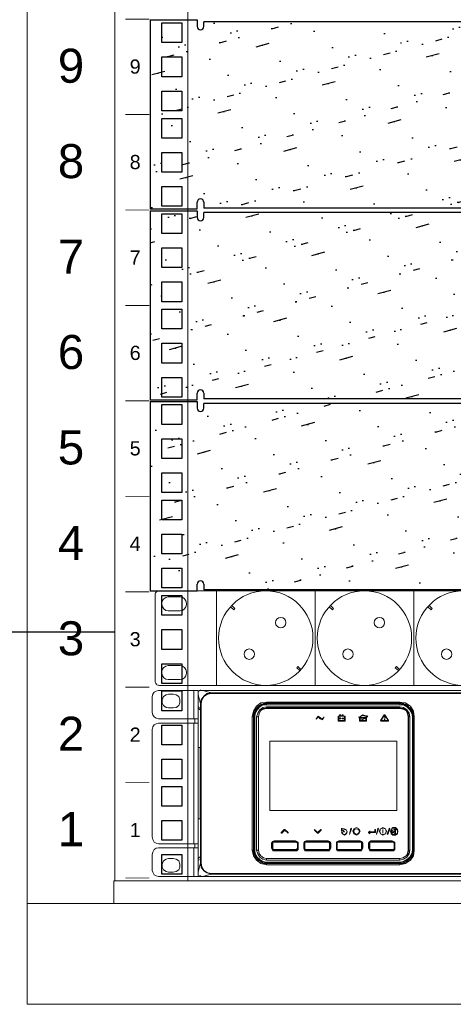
# Model space of a CAD drawing. Header units: millimetres. Extents: x 83969 to 163860, y -22594 to 4849.
# Tile 23 of 108: x 163430 to 163443, y -21421 to -21392. Entities that reach past the tile are written whole.
import ezdxf
from ezdxf.enums import TextEntityAlignment as Align

# ---------------------------------------------------------------- set-up
doc = ezdxf.new("R2010")
doc.units = ezdxf.units.MM
doc.layers.get('0').update_dxf_attribs({"color": 251, "lineweight": 0})
for name, color, linetype in [('! GB Opis', 7, 'Continuous'), ('! PT Instalacja niskoprądowa', 1, 'Continuous'), ('! PT Opisy Legenda 2', 7, 'Continuous'), ('! PT Wyposażenie szafy RACK', 7, 'Continuous'), ('00 CCTV IP - MIWI', 10, 'Continuous'), ('_Opis_80', 7, 'Continuous')]:
    doc.layers.add(name, color=color, linetype=linetype)
for name, color, linetype, lineweight in [('BKT_szafy', 7, 'Continuous', 5), ('BKT_szafy_numeracja', 7, 'Continuous', 5), ('BKT_szafy_numeracja_duza', 7, 'Continuous', 5)]:
    doc.layers.add(name, color=color, linetype=linetype, lineweight=lineweight)
doc.styles.get("Standard").update_dxf_attribs({"font": 'arial.ttf'})

# ---------------------------------------------------------------- blocks, each defined once
blk = doc.blocks.new('UPS_2U_PA')
at = {"layer": '_Opis_80', "lineweight": 13}
for points in [[(21.192, 54.923), (21.074, 54.893), (20.985, 54.834), (20.926, 54.745), (20.896, 54.627)], [(23.057, 54.923), (21.192, 54.923)], [(21.666, 54.745), (21.548, 54.716), (21.429, 54.627), (21.37, 54.479), (21.37, 54.331), (21.429, 54.213), (21.548, 54.124), (21.666, 54.094)], [(21.666, 54.745), (21.873, 54.745)], [(21.873, 54.094), (22.021, 54.124), (22.14, 54.213), (22.199, 54.331), (22.199, 54.479), (22.14, 54.627), (22.021, 54.716), (21.873, 54.745)], [(22.85, 53.591), (22.85, 54.923)], [(23.057, 54.923), (23.057, 54.805)], [(23.175, 54.923), (23.116, 54.923), (23.057, 54.864), (23.057, 54.805)], [(23.057, 54.805), (23.057, 54.834)], [(23.057, 53.384), (23.057, 54.805)], [(23.057, 54.716), (23.175, 54.301)], [(23.175, 54.923), (23.175, 54.953)], [(23.175, 54.923), (52.418, 54.923), (55.467, 54.923), (67.483, 54.923)], [(23.679, 54.805), (23.471, 54.775), (23.323, 54.657), (23.205, 54.479), (23.175, 54.301)], [(23.679, 54.775), (23.501, 54.745), (23.323, 54.627), (23.235, 54.479), (23.205, 54.301)], [(23.264, 54.923), (23.679, 54.805)], [(67.395, 54.923), (66.98, 54.805), (23.679, 54.805)], [(23.679, 54.775), (23.679, 54.805)], [(66.98, 54.775), (23.679, 54.775)], [(20.896, 53.887), (20.896, 54.627)], [(23.175, 54.301), (23.175, 46.813)], [(23.205, 54.301), (23.175, 54.301)], [(23.205, 54.301), (23.205, 46.813)], [(25.602, 53.68), (25.662, 53.946), (25.81, 54.183), (26.017, 54.331), (26.283, 54.361)], [(25.662, 53.68), (25.662, 53.739), (25.662, 53.798), (25.662, 53.857), (25.691, 53.887), (25.721, 53.946), (25.75, 54.005), (25.78, 54.035), (25.81, 54.094), (25.839, 54.124), (25.869, 54.183), (25.928, 54.213), (25.987, 54.242), (26.017, 54.272), (26.076, 54.272), (26.135, 54.301), (26.194, 54.301), (26.254, 54.331), (26.283, 54.331)], [(26.283, 54.301), (26.046, 54.242), (25.869, 54.124), (25.721, 53.917), (25.691, 53.68)], [(25.691, 53.68), (25.721, 53.917), (25.869, 54.124), (26.076, 54.242), (26.283, 54.301)], [(26.283, 54.242), (26.106, 54.242), (25.958, 54.153), (25.839, 54.005), (25.75, 53.857), (25.721, 53.68)], [(26.283, 54.361), (26.283, 54.331)], [(26.283, 54.361), (32.558, 54.361)], [(26.283, 54.301), (26.283, 54.331)], [(26.283, 54.331), (32.558, 54.331)], [(26.283, 54.301), (26.283, 54.242)], [(26.283, 54.301), (32.558, 54.301), (26.283, 54.301)], [(32.558, 54.242), (26.283, 54.242)], [(32.558, 54.361), (32.558, 54.331)], [(32.558, 54.361), (32.824, 54.331), (33.061, 54.183), (33.209, 53.946), (33.239, 53.68)], [(32.558, 54.301), (32.558, 54.331)], [(32.558, 54.331), (32.617, 54.331), (32.676, 54.301), (32.736, 54.301), (32.765, 54.272), (32.824, 54.272), (32.884, 54.242), (32.913, 54.213), (32.972, 54.183), (33.002, 54.124), (33.061, 54.094), (33.091, 54.035), (33.12, 54.005), (33.15, 53.946), (33.15, 53.887), (33.18, 53.857), (33.18, 53.798), (33.209, 53.739), (33.209, 53.68)], [(32.558, 54.242), (32.558, 54.301)], [(33.18, 53.68), (33.12, 53.917), (33.002, 54.124), (32.795, 54.242), (32.558, 54.301)], [(32.558, 54.301), (32.795, 54.242), (33.002, 54.124), (33.12, 53.917), (33.18, 53.68)], [(33.15, 53.68), (33.12, 53.857), (33.032, 54.005), (32.884, 54.153), (32.736, 54.242), (32.558, 54.242)], [(20.896, 53.887), (20.926, 53.769), (20.985, 53.68), (21.074, 53.621), (21.192, 53.591)], [(21.873, 54.094), (21.666, 54.094)], [(23.057, 52.23), (23.057, 54.153)], [(23.057, 54.153), (23.175, 54.124)], [(23.057, 54.153), (23.057, 54.124), (23.057, 54.094), (23.087, 54.065), (23.116, 54.035), (23.146, 54.005), (23.175, 53.976)], [(23.175, 54.124), (23.175, 46.961)], [(26.283, 54.153), (26.106, 54.124), (25.958, 54.005), (25.869, 53.857), (25.81, 53.68)], [(26.283, 54.094), (26.135, 54.065), (26.017, 53.976), (25.928, 53.828), (25.898, 53.68)], [(26.283, 54.094), (26.135, 54.065), (26.017, 53.976), (25.928, 53.828), (25.898, 53.68)], [(26.283, 54.065), (26.135, 54.035), (26.017, 53.976), (25.928, 53.828), (25.898, 53.68)], [(26.283, 54.153), (26.283, 54.094)], [(32.558, 54.153), (26.283, 54.153)], [(26.283, 54.094), (32.558, 54.094)], [(32.558, 54.094), (26.283, 54.094)], [(32.558, 54.065), (26.283, 54.065)], [(29.717, 53.769), (29.717, 53.709)], [(29.776, 53.769), (29.717, 53.769)], [(29.746, 53.709), (29.746, 53.769)], [(29.746, 53.769), (29.776, 53.769)], [(29.776, 53.769), (29.776, 53.709)], [(29.776, 53.709), (29.776, 53.769)], [(29.835, 53.769), (29.835, 53.709)], [(29.894, 53.769), (29.835, 53.769)], [(29.865, 53.709), (29.865, 53.769)], [(29.865, 53.769), (29.894, 53.769)], [(29.894, 53.769), (29.894, 53.709), (29.894, 53.769)], [(31.019, 53.709), (30.812, 53.769), (30.634, 53.65), (30.812, 53.739), (31.019, 53.68)], [(31.019, 53.739), (31.019, 53.709)], [(31.048, 53.68), (31.019, 53.739)], [(31.818, 53.769), (31.64, 53.502)], [(31.7, 53.532), (31.818, 53.739)], [(31.848, 53.769), (31.818, 53.769)], [(31.848, 53.739), (31.818, 53.739)], [(32.025, 53.502), (31.848, 53.769)], [(31.848, 53.739), (31.996, 53.532)], [(32.558, 54.094), (32.558, 54.153)], [(33.032, 53.68), (33.002, 53.857), (32.884, 54.005), (32.736, 54.124), (32.558, 54.153)], [(32.972, 53.68), (32.943, 53.828), (32.854, 53.976), (32.706, 54.065), (32.558, 54.094)], [(32.972, 53.68), (32.943, 53.828), (32.854, 53.976), (32.706, 54.065), (32.558, 54.094)], [(32.943, 53.68), (32.913, 53.828), (32.854, 53.976), (32.706, 54.035), (32.558, 54.065)], [(21.192, 53.384), (21.074, 53.354), (20.985, 53.295), (20.926, 53.206), (20.896, 53.088)], [(23.057, 53.591), (21.192, 53.591)], [(23.057, 53.384), (21.192, 53.384)], [(22.85, 47.701), (22.85, 53.384)], [(22.909, 53.384), (22.909, 53.591)], [(23.057, 53.384), (23.057, 47.701), (23.057, 46.162)], [(25.602, 47.405), (25.602, 53.68)], [(25.602, 53.68), (25.662, 53.68)], [(25.662, 47.405), (25.662, 53.68)], [(25.691, 53.68), (25.691, 53.709)], [(25.691, 53.68), (25.691, 47.405), (25.691, 53.68)], [(25.721, 53.68), (25.691, 53.68)], [(25.721, 53.68), (25.721, 47.405)], [(25.81, 53.68), (25.81, 47.405)], [(25.898, 53.68), (25.81, 53.68)], [(25.898, 53.68), (25.898, 47.405), (25.898, 53.68), (25.898, 47.405)], [(28.71, 53.709), (28.621, 53.591)], [(28.621, 53.561), (28.71, 53.68), (28.799, 53.591), (28.917, 53.532), (28.977, 53.65), (28.888, 53.561), (28.799, 53.65), (28.71, 53.709)], [(28.621, 53.591), (28.621, 53.561)], [(28.977, 53.65), (28.977, 53.68)], [(29.657, 53.709), (29.657, 53.473)], [(29.717, 53.709), (29.657, 53.709)], [(29.657, 53.473), (29.983, 53.473)], [(29.687, 53.502), (29.687, 53.709)], [(29.687, 53.709), (29.953, 53.709)], [(29.953, 53.502), (29.687, 53.502)], [(29.717, 53.621), (29.717, 53.591)], [(29.717, 53.621), (29.746, 53.621), (29.776, 53.621)], [(29.717, 53.591), (29.746, 53.591)], [(29.746, 53.709), (29.776, 53.709), (29.835, 53.709)], [(29.746, 53.621), (29.746, 53.65)], [(29.746, 53.621), (29.746, 53.65)], [(29.746, 53.621), (29.746, 53.65)], [(29.746, 53.591), (29.746, 53.561)], [(29.746, 53.561), (29.746, 53.591)], [(29.746, 53.561), (29.746, 53.591)], [(29.746, 53.591), (29.776, 53.591)], [(29.776, 53.591), (29.776, 53.621)], [(29.835, 53.621), (29.835, 53.591)], [(29.924, 53.621), (29.835, 53.621)], [(29.835, 53.591), (29.924, 53.591)], [(29.983, 53.709), (29.894, 53.709), (29.865, 53.709)], [(29.924, 53.591), (29.924, 53.621)], [(29.953, 53.709), (29.953, 53.502)], [(29.983, 53.473), (29.983, 53.709)], [(30.634, 53.65), (30.634, 53.68)], [(30.664, 53.65), (30.664, 53.473)], [(30.989, 53.65), (30.664, 53.65)], [(30.664, 53.473), (30.989, 53.473)], [(30.693, 53.502), (30.693, 53.621)], [(30.93, 53.621), (30.693, 53.502), (30.96, 53.621)], [(30.693, 53.621), (30.93, 53.621)], [(30.96, 53.502), (30.693, 53.502)], [(30.96, 53.621), (30.96, 53.502)], [(31.019, 53.68), (30.989, 53.68)], [(30.989, 53.68), (31.049, 53.68)], [(30.989, 53.473), (30.989, 53.65)], [(31.64, 53.502), (31.67, 53.473)], [(31.67, 53.473), (32.025, 53.473)], [(31.7, 53.532), (31.7, 53.502)], [(31.966, 53.502), (31.7, 53.502)], [(31.848, 53.591), (31.848, 53.65), (31.848, 53.709), (31.818, 53.709), (31.848, 53.65), (31.848, 53.591)], [(31.848, 53.532), (31.848, 53.561), (31.818, 53.532), (31.848, 53.532)], [(31.848, 53.591), (31.848, 53.561), (31.848, 53.591)], [(31.848, 53.561), (31.848, 53.591)], [(31.966, 53.502), (31.996, 53.502), (31.996, 53.532)], [(32.025, 53.473), (32.025, 53.502)], [(32.943, 47.405), (32.943, 53.68)], [(32.972, 53.68), (32.972, 47.405), (32.972, 53.68)], [(33.032, 53.68), (32.972, 53.68)], [(33.032, 47.405), (33.032, 53.68)], [(33.15, 47.405), (33.15, 53.68)], [(33.18, 53.68), (33.15, 53.68)], [(33.18, 53.68), (33.18, 53.709)], [(33.18, 53.68), (33.18, 47.405), (33.18, 53.68)], [(33.209, 53.68), (33.209, 47.405)], [(33.239, 53.68), (33.209, 53.68)], [(33.239, 53.68), (33.239, 47.405)], [(20.896, 48.027), (20.896, 53.088)], [(26.431, 52.526), (26.431, 49.27)], [(32.41, 52.526), (26.431, 52.526)], [(32.41, 49.27), (32.41, 52.526)], [(23.057, 52.23), (23.175, 52.23)], [(23.146, 48.885), (23.146, 52.23)], [(26.431, 49.27), (32.41, 49.27)], [(23.057, 46.932), (23.057, 48.885)], [(23.057, 48.885), (23.175, 48.885)], [(27.112, 48.382), (26.964, 48.234)], [(26.964, 48.234), (26.964, 48.204), (26.994, 48.204)], [(26.994, 48.204), (27.142, 48.352)], [(27.142, 48.382), (27.112, 48.382)], [(27.29, 48.234), (27.142, 48.382)], [(27.142, 48.352), (27.29, 48.204)], [(27.29, 48.204), (27.29, 48.234)], [(28.681, 48.234), (28.533, 48.382)], [(28.533, 48.382), (28.533, 48.352)], [(28.533, 48.352), (28.681, 48.204)], [(28.829, 48.382), (28.681, 48.234)], [(28.681, 48.204), (28.71, 48.204)], [(28.71, 48.204), (28.858, 48.352)], [(28.858, 48.352), (28.858, 48.382), (28.829, 48.382)], [(29.805, 48.411), (29.805, 48.441)], [(29.805, 48.411), (29.805, 48.323)], [(29.805, 48.323), (29.865, 48.352), (29.894, 48.411)], [(29.894, 48.411), (29.805, 48.411)], [(30.042, 48.352), (30.072, 48.263), (30.013, 48.175), (29.953, 48.145), (29.865, 48.175), (29.835, 48.263), (29.805, 48.263), (29.835, 48.175), (29.953, 48.115), (30.042, 48.175), (30.072, 48.263), (30.042, 48.352), (29.953, 48.411), (29.953, 48.382), (30.042, 48.352)], [(29.805, 48.323), (29.805, 48.352)], [(29.924, 48.263), (29.865, 48.352), (29.953, 48.263)], [(29.894, 48.411), (29.894, 48.441)], [(29.924, 48.263), (29.953, 48.263)], [(30.249, 48.441), (30.19, 48.145), (30.279, 48.411)], [(30.19, 48.145), (30.19, 48.175)], [(30.279, 48.411), (30.249, 48.441)], [(30.397, 48.411), (30.338, 48.293), (30.397, 48.175), (30.516, 48.115), (30.634, 48.175), (30.693, 48.293), (30.634, 48.411), (30.516, 48.471), (30.397, 48.411)], [(30.605, 48.204), (30.516, 48.145), (30.427, 48.204), (30.397, 48.293), (30.427, 48.382), (30.516, 48.411), (30.605, 48.382), (30.664, 48.293), (30.605, 48.204)], [(31.137, 48.293), (31.078, 48.234)], [(31.078, 48.234), (31.078, 48.263)], [(31.078, 48.234), (31.137, 48.175)], [(31.137, 48.293), (31.137, 48.323)], [(31.137, 48.263), (31.137, 48.293)], [(31.374, 48.263), (31.137, 48.263)], [(31.137, 48.204), (31.137, 48.234)], [(31.137, 48.234), (31.374, 48.234)], [(31.137, 48.175), (31.137, 48.204)], [(31.374, 48.382), (31.374, 48.263)], [(31.404, 48.382), (31.374, 48.382)], [(31.374, 48.263), (31.374, 48.293)], [(31.374, 48.234), (31.404, 48.234), (31.404, 48.263)], [(31.404, 48.263), (31.404, 48.382)], [(31.522, 48.411), (31.463, 48.175)], [(31.463, 48.145), (31.552, 48.411)], [(31.463, 48.175), (31.463, 48.145)], [(31.552, 48.411), (31.522, 48.441), (31.522, 48.411)], [(31.64, 48.411), (31.581, 48.293), (31.64, 48.175), (31.759, 48.115), (31.877, 48.175), (31.936, 48.293), (31.877, 48.411), (31.759, 48.471), (31.64, 48.411)], [(31.877, 48.175), (31.759, 48.145), (31.64, 48.175), (31.611, 48.293), (31.64, 48.411), (31.759, 48.441), (31.877, 48.411), (31.907, 48.293), (31.877, 48.175)], [(31.759, 48.352), (31.759, 48.382), (31.759, 48.352)], [(31.759, 48.352), (31.759, 48.204), (31.759, 48.352)], [(31.759, 48.204), (31.759, 48.234)], [(31.759, 48.204), (31.759, 48.234)], [(32.055, 48.411), (31.966, 48.175)], [(31.966, 48.175), (31.996, 48.145)], [(31.996, 48.145), (32.084, 48.411)], [(32.084, 48.411), (32.055, 48.441), (32.055, 48.411)], [(32.469, 48.293), (32.44, 48.382), (32.351, 48.471), (32.232, 48.471), (32.144, 48.382), (32.114, 48.293), (32.144, 48.175), (32.232, 48.115), (32.351, 48.115), (32.44, 48.175), (32.469, 48.293)], [(32.38, 48.411), (32.321, 48.441), (32.203, 48.441), (32.144, 48.352), (32.144, 48.263), (32.173, 48.175)], [(32.173, 48.175), (32.262, 48.145), (32.351, 48.145), (32.44, 48.204), (32.44, 48.323), (32.41, 48.382)], [(32.203, 48.234), (32.173, 48.175), (32.232, 48.234)], [(32.203, 48.352), (32.203, 48.234)], [(32.203, 48.234), (32.203, 48.352)], [(32.203, 48.352), (32.232, 48.352), (32.203, 48.352)], [(32.203, 48.234), (32.203, 48.263)], [(32.232, 48.234), (32.203, 48.234)], [(32.351, 48.411), (32.232, 48.352), (32.351, 48.382)], [(32.351, 48.352), (32.232, 48.234)], [(32.232, 48.234), (32.232, 48.263)], [(32.232, 48.234), (32.351, 48.175)], [(32.262, 48.234), (32.351, 48.323)], [(32.351, 48.204), (32.262, 48.234)], [(32.351, 48.382), (32.351, 48.411)], [(32.38, 48.411), (32.351, 48.382)], [(32.351, 48.382), (32.351, 48.352)], [(32.351, 48.352), (32.41, 48.382)], [(32.351, 48.175), (32.351, 48.352)], [(32.351, 48.323), (32.351, 48.204)], [(20.896, 48.027), (20.926, 47.908), (20.985, 47.79), (21.074, 47.731), (21.192, 47.701)], [(21.192, 47.701), (23.057, 47.701)], [(22.909, 47.701), (22.909, 47.523)], [(26.638, 47.849), (26.579, 47.819), (26.55, 47.79), (26.52, 47.731)], [(26.52, 47.494), (26.52, 47.731)], [(26.579, 47.731), (26.52, 47.731)], [(26.638, 47.819), (26.579, 47.79), (26.55, 47.731)], [(26.638, 47.819), (26.579, 47.79), (26.55, 47.731)], [(26.55, 47.731), (26.55, 47.494), (26.55, 47.731)], [(26.638, 47.79), (26.609, 47.79), (26.579, 47.76), (26.579, 47.731)], [(26.579, 47.731), (26.579, 47.494)], [(26.638, 47.849), (26.638, 47.79)], [(26.638, 47.849), (27.645, 47.849)], [(26.638, 47.819), (27.645, 47.819)], [(27.645, 47.819), (26.638, 47.819)], [(27.645, 47.79), (26.638, 47.79)], [(27.645, 47.79), (27.645, 47.849)], [(27.763, 47.731), (27.763, 47.79), (27.704, 47.819), (27.645, 47.849)], [(27.763, 47.731), (27.734, 47.79), (27.645, 47.819)], [(27.734, 47.731), (27.734, 47.79), (27.645, 47.819)], [(27.734, 47.731), (27.704, 47.76), (27.704, 47.79), (27.645, 47.79)], [(27.734, 47.494), (27.734, 47.731), (27.734, 47.494)], [(27.763, 47.731), (27.734, 47.731)], [(27.763, 47.494), (27.763, 47.731), (27.763, 47.494)], [(28.148, 47.849), (28.089, 47.819), (28.059, 47.79), (28.03, 47.731)], [(28.03, 47.494), (28.03, 47.731)], [(28.089, 47.731), (28.03, 47.731)], [(28.148, 47.819), (28.089, 47.79), (28.059, 47.731)], [(28.148, 47.819), (28.089, 47.79), (28.059, 47.731)], [(28.059, 47.731), (28.059, 47.494), (28.059, 47.731)], [(28.148, 47.79), (28.118, 47.79), (28.089, 47.76), (28.089, 47.731)], [(28.089, 47.731), (28.089, 47.494)], [(28.148, 47.849), (28.148, 47.79)], [(28.148, 47.849), (29.184, 47.849)], [(28.148, 47.819), (29.184, 47.819)], [(29.184, 47.819), (28.148, 47.819)], [(29.184, 47.79), (28.148, 47.79)], [(29.184, 47.79), (29.184, 47.849)], [(29.302, 47.731), (29.273, 47.79), (29.243, 47.819), (29.184, 47.849)], [(29.273, 47.731), (29.243, 47.79), (29.184, 47.819)], [(29.273, 47.731), (29.243, 47.79), (29.184, 47.819)], [(29.243, 47.731), (29.213, 47.79), (29.184, 47.79)], [(29.243, 47.494), (29.243, 47.731)], [(29.302, 47.731), (29.243, 47.731)], [(29.273, 47.731), (29.273, 47.494), (29.273, 47.731)], [(29.302, 47.731), (29.302, 47.494)], [(29.687, 47.849), (29.628, 47.819), (29.569, 47.79), (29.569, 47.731)], [(29.687, 47.819), (29.598, 47.79), (29.569, 47.731)], [(29.569, 47.494), (29.569, 47.731), (29.569, 47.494)], [(29.598, 47.731), (29.569, 47.731)], [(29.687, 47.819), (29.628, 47.79), (29.598, 47.731)], [(29.687, 47.79), (29.628, 47.79), (29.598, 47.731)], [(29.598, 47.494), (29.598, 47.731), (29.598, 47.494)], [(29.687, 47.849), (29.687, 47.79)], [(29.687, 47.849), (30.693, 47.849)], [(29.687, 47.819), (30.693, 47.819)], [(30.693, 47.819), (29.687, 47.819)], [(30.693, 47.79), (29.687, 47.79)], [(30.693, 47.79), (30.693, 47.849)], [(30.812, 47.731), (30.782, 47.79), (30.753, 47.819), (30.693, 47.849)], [(30.782, 47.731), (30.753, 47.79), (30.693, 47.819)], [(30.782, 47.731), (30.753, 47.79), (30.693, 47.819)], [(30.753, 47.731), (30.753, 47.79), (30.693, 47.79)], [(30.753, 47.494), (30.753, 47.731)], [(30.812, 47.731), (30.753, 47.731)], [(30.782, 47.731), (30.782, 47.494), (30.782, 47.731)], [(30.812, 47.731), (30.812, 47.494)], [(31.196, 47.849), (31.137, 47.819), (31.108, 47.79), (31.078, 47.731)], [(31.078, 47.494), (31.078, 47.731)], [(31.137, 47.731), (31.078, 47.731)], [(31.196, 47.819), (31.137, 47.79), (31.108, 47.731)], [(31.196, 47.819), (31.137, 47.79), (31.108, 47.731)], [(31.108, 47.731), (31.108, 47.494), (31.108, 47.731)], [(31.196, 47.79), (31.137, 47.79), (31.137, 47.731)], [(31.137, 47.731), (31.137, 47.494)], [(31.196, 47.849), (31.196, 47.79)], [(31.196, 47.849), (32.203, 47.849)], [(31.196, 47.819), (32.203, 47.819), (31.196, 47.819)], [(32.203, 47.79), (31.196, 47.79)], [(32.203, 47.79), (32.203, 47.849)], [(32.321, 47.731), (32.321, 47.79), (32.262, 47.819), (32.203, 47.849)], [(32.321, 47.731), (32.292, 47.79), (32.203, 47.819)], [(32.292, 47.731), (32.262, 47.79), (32.203, 47.819)], [(32.292, 47.731), (32.262, 47.79), (32.203, 47.79)], [(32.292, 47.494), (32.292, 47.731), (32.292, 47.494)], [(32.321, 47.731), (32.292, 47.731)], [(32.321, 47.494), (32.321, 47.731), (32.321, 47.494)], [(21.192, 47.523), (21.074, 47.494), (20.985, 47.435), (20.926, 47.316), (20.896, 47.198)], [(23.027, 47.523), (21.192, 47.523)], [(22.85, 46.162), (22.85, 47.523)], [(25.602, 47.405), (25.662, 47.405)], [(26.283, 46.724), (26.017, 46.784), (25.81, 46.932), (25.662, 47.139), (25.602, 47.405)], [(26.283, 46.784), (26.254, 46.784), (26.194, 46.784), (26.135, 46.784), (26.076, 46.813), (26.017, 46.843), (25.987, 46.872), (25.928, 46.902), (25.869, 46.932), (25.839, 46.961), (25.81, 46.991), (25.78, 47.05), (25.75, 47.109), (25.721, 47.139), (25.691, 47.198), (25.662, 47.257), (25.662, 47.316), (25.662, 47.375), (25.662, 47.405)], [(25.691, 47.405), (25.691, 47.435)], [(25.691, 47.405), (25.721, 47.405)], [(25.691, 47.405), (25.721, 47.168), (25.869, 46.991), (26.046, 46.843), (26.283, 46.813)], [(26.283, 46.813), (26.076, 46.843), (25.869, 46.991), (25.721, 47.198), (25.691, 47.405)], [(25.721, 47.405), (25.75, 47.228), (25.839, 47.08), (25.958, 46.961), (26.106, 46.872), (26.283, 46.843)], [(25.81, 47.405), (25.898, 47.405)], [(25.81, 47.405), (25.869, 47.228), (25.958, 47.08), (26.106, 46.991), (26.283, 46.932)], [(25.898, 47.405), (25.928, 47.257), (26.017, 47.139), (26.135, 47.05), (26.283, 47.02)], [(25.898, 47.405), (25.928, 47.257), (26.017, 47.139), (26.135, 47.05), (26.283, 47.02)], [(25.898, 47.405), (25.928, 47.257), (26.017, 47.139), (26.135, 47.05), (26.283, 47.02)], [(26.52, 47.494), (26.579, 47.494)], [(26.52, 47.494), (26.55, 47.435), (26.579, 47.375), (26.638, 47.375)], [(26.55, 47.494), (26.579, 47.435), (26.638, 47.405)], [(26.55, 47.494), (26.579, 47.435), (26.638, 47.405)], [(26.579, 47.494), (26.579, 47.464), (26.609, 47.435), (26.638, 47.435)], [(26.638, 47.435), (26.638, 47.375)], [(26.638, 47.435), (27.645, 47.435)], [(26.638, 47.405), (27.645, 47.405)], [(27.645, 47.405), (26.638, 47.405)], [(27.645, 47.375), (26.638, 47.375)], [(27.645, 47.375), (27.704, 47.375), (27.763, 47.435), (27.763, 47.494)], [(27.645, 47.405), (27.734, 47.435), (27.763, 47.494)], [(27.645, 47.405), (27.734, 47.435), (27.734, 47.494)], [(27.645, 47.435), (27.704, 47.435), (27.704, 47.464), (27.734, 47.494)], [(27.645, 47.375), (27.645, 47.435)], [(27.734, 47.494), (27.763, 47.494)], [(28.03, 47.494), (28.089, 47.494)], [(28.03, 47.494), (28.059, 47.435), (28.089, 47.375), (28.148, 47.375)], [(28.059, 47.494), (28.089, 47.435), (28.148, 47.405)], [(28.059, 47.494), (28.089, 47.435), (28.148, 47.405)], [(28.089, 47.494), (28.089, 47.464), (28.118, 47.435), (28.148, 47.435)], [(28.148, 47.435), (28.148, 47.375)], [(28.148, 47.435), (29.184, 47.435)], [(28.148, 47.405), (29.184, 47.405)], [(29.184, 47.405), (28.148, 47.405)], [(29.184, 47.375), (28.148, 47.375)], [(29.184, 47.375), (29.243, 47.375), (29.273, 47.435), (29.302, 47.494)], [(29.184, 47.405), (29.243, 47.435), (29.273, 47.494)], [(29.184, 47.405), (29.243, 47.435), (29.273, 47.494)], [(29.184, 47.435), (29.213, 47.435), (29.243, 47.494)], [(29.184, 47.375), (29.184, 47.435)], [(29.243, 47.494), (29.302, 47.494)], [(29.569, 47.494), (29.598, 47.494)], [(29.569, 47.494), (29.569, 47.435), (29.628, 47.375), (29.687, 47.375)], [(29.569, 47.494), (29.598, 47.435), (29.687, 47.405)], [(29.598, 47.494), (29.628, 47.435), (29.687, 47.405)], [(29.598, 47.494), (29.628, 47.435), (29.687, 47.435)], [(29.687, 47.435), (29.687, 47.375)], [(29.687, 47.435), (30.693, 47.435)], [(29.687, 47.405), (30.693, 47.405)], [(30.693, 47.405), (29.687, 47.405)], [(30.693, 47.375), (29.687, 47.375)], [(30.693, 47.375), (30.753, 47.375), (30.782, 47.435), (30.812, 47.494)], [(30.693, 47.405), (30.753, 47.435), (30.782, 47.494)], [(30.693, 47.405), (30.753, 47.435), (30.782, 47.494)], [(30.693, 47.435), (30.753, 47.435), (30.753, 47.494)], [(30.693, 47.375), (30.693, 47.435)], [(30.753, 47.494), (30.812, 47.494)], [(31.078, 47.494), (31.137, 47.494)], [(31.078, 47.494), (31.108, 47.435), (31.137, 47.375), (31.196, 47.375)], [(31.108, 47.494), (31.137, 47.435), (31.196, 47.405)], [(31.108, 47.494), (31.137, 47.435), (31.196, 47.405)], [(31.137, 47.494), (31.137, 47.435), (31.196, 47.435)], [(31.196, 47.435), (31.196, 47.375)], [(31.196, 47.435), (32.203, 47.435)], [(31.196, 47.405), (32.203, 47.405)], [(32.203, 47.405), (31.196, 47.405)], [(32.203, 47.375), (31.196, 47.375)], [(32.203, 47.375), (32.262, 47.375), (32.321, 47.435), (32.321, 47.494)], [(32.203, 47.405), (32.292, 47.435), (32.321, 47.494)], [(32.203, 47.405), (32.262, 47.435), (32.292, 47.494)], [(32.203, 47.435), (32.262, 47.435), (32.292, 47.494)], [(32.203, 47.375), (32.203, 47.435)], [(32.292, 47.494), (32.321, 47.494)], [(33.209, 47.405), (33.209, 47.375), (33.18, 47.316), (33.18, 47.257), (33.15, 47.198), (33.15, 47.139), (33.12, 47.109), (33.091, 47.05), (33.061, 46.991), (33.002, 46.961), (32.972, 46.932), (32.913, 46.902), (32.884, 46.872), (32.824, 46.843), (32.765, 46.813), (32.736, 46.784), (32.676, 46.784), (32.617, 46.784), (32.558, 46.784)], [(32.558, 46.843), (32.736, 46.872), (32.884, 46.961), (33.032, 47.08), (33.12, 47.228), (33.15, 47.405)], [(32.558, 46.932), (32.736, 46.991), (32.884, 47.08), (33.002, 47.228), (33.032, 47.405)], [(32.558, 47.02), (32.706, 47.05), (32.854, 47.139), (32.943, 47.257), (32.972, 47.405)], [(32.558, 47.02), (32.706, 47.05), (32.854, 47.139), (32.943, 47.257), (32.972, 47.405)], [(32.558, 47.02), (32.706, 47.05), (32.854, 47.139), (32.913, 47.257), (32.943, 47.405)], [(32.558, 46.813), (32.795, 46.843), (33.002, 46.991), (33.12, 47.168), (33.18, 47.405)], [(33.18, 47.405), (33.12, 47.198), (33.002, 46.991), (32.795, 46.843), (32.558, 46.813)], [(33.239, 47.405), (33.209, 47.139), (33.061, 46.932), (32.824, 46.784), (32.558, 46.724)], [(32.972, 47.405), (33.032, 47.405)], [(33.15, 47.405), (33.18, 47.405)], [(33.18, 47.405), (33.18, 47.435)], [(33.239, 47.405), (33.209, 47.405)], [(20.896, 46.458), (20.896, 47.198)], [(21.666, 47.02), (21.548, 46.991), (21.429, 46.902), (21.37, 46.754), (21.37, 46.606), (21.429, 46.488), (21.548, 46.399), (21.666, 46.369)], [(21.666, 47.02), (21.548, 46.991), (21.429, 46.902), (21.37, 46.754), (21.37, 46.606), (21.429, 46.488), (21.548, 46.399), (21.666, 46.369)], [(21.666, 47.02), (21.873, 47.02)], [(21.873, 46.369), (22.021, 46.399), (22.14, 46.488), (22.199, 46.606), (22.199, 46.754), (22.14, 46.902), (22.021, 46.991), (21.873, 47.02)], [(23.175, 47.109), (23.146, 47.08), (23.116, 47.08), (23.087, 47.05), (23.057, 46.991), (23.057, 46.961), (23.057, 46.932)], [(23.175, 46.961), (23.057, 46.932)], [(23.057, 46.369), (23.175, 46.813)], [(23.205, 46.813), (23.175, 46.813)], [(23.175, 46.813), (23.205, 46.606), (23.323, 46.428), (23.471, 46.34), (23.679, 46.28)], [(23.205, 46.813), (23.235, 46.606), (23.323, 46.458), (23.501, 46.34), (23.679, 46.31)], [(26.283, 47.02), (26.283, 46.932)], [(26.283, 47.02), (32.558, 47.02), (26.283, 47.02)], [(26.283, 47.02), (32.558, 47.02)], [(26.283, 46.932), (32.558, 46.932)], [(26.283, 46.843), (26.283, 46.813)], [(26.283, 46.813), (26.283, 46.843)], [(26.283, 46.843), (32.558, 46.843)], [(26.283, 46.813), (32.558, 46.813), (26.283, 46.813)], [(26.283, 46.724), (26.283, 46.784)], [(32.558, 46.784), (26.283, 46.784)], [(32.558, 46.932), (32.558, 47.02)], [(32.558, 46.813), (32.558, 46.843)], [(32.558, 46.813), (32.558, 46.843)], [(32.558, 46.724), (32.558, 46.784)], [(20.896, 46.458), (20.926, 46.369), (20.985, 46.251), (21.074, 46.192), (21.192, 46.162)], [(21.873, 46.369), (21.666, 46.369)], [(32.558, 46.724), (26.283, 46.724)], [(23.146, 46.162), (21.192, 46.162)], [(23.116, 46.221), (23.146, 46.192), (23.175, 46.192), (23.205, 46.162), (23.264, 46.162)], [(23.146, 46.192), (23.146, 46.162)], [(23.175, 46.162), (23.175, 46.192)], [(67.483, 46.162), (23.175, 46.162)], [(23.264, 46.162), (23.679, 46.28)], [(23.679, 46.31), (23.679, 46.28)], [(23.679, 46.31), (66.98, 46.31)], [(23.679, 46.28), (66.98, 46.28)]]:
    blk.add_lwpolyline(points, dxfattribs=at)
blk = doc.blocks.new('zw$A05')
at = {"layer": '00 CCTV IP - MIWI', "color": 234, "lineweight": 0}
blk.add_line((10278, -349), (10278, -768), dxfattribs=at)
for points in [[(-677, -1118), (-677, -1118), (-677, -1118), (-677, -1118), (11480, -1118), (11480, -1118), (11480, -1118, 0.41425), (11530, -1067), (11530, -1067), (11530, -51, 0.414021), (11480, 0), (11480, 0), (-677, 0, 0.457803), (-728, -51), (-728, -51), (-728, -1069, 0.414214), (-677, -1118), (-677, -1118)], [(-571, -70), (-571, -70), (-432, -70, -0.401538), (-356, -146), (-356, -146), (-356, -161, -0.401538), (-432, -237), (-432, -237), (-571, -237, -0.401538), (-648, -161), (-648, -161), (-648, -149, -0.409645), (-571, -70), (-571, -70)], [(11234, -70), (11234, -70), (11374, -70, -0.401538), (11450, -146), (11450, -146), (11450, -161, -0.401538), (11374, -237), (11374, -237), (11234, -237, -0.401538), (11158, -161), (11158, -161), (11158, -149, -0.409645), (11234, -70), (11234, -70)], [(-571, -883), (-571, -883), (-432, -883, -0.401538), (-356, -959), (-356, -959), (-356, -974, -0.401538), (-432, -1050), (-432, -1050), (-571, -1050, -0.401538), (-648, -974), (-648, -974), (-648, -961, -0.409645), (-571, -883), (-571, -883)], [(11234, -883), (11234, -883), (11374, -883, -0.401538), (11450, -959), (11450, -959), (11450, -974, -0.401538), (11374, -1050), (11374, -1050), (11234, -1050, -0.401538), (11158, -974), (11158, -974), (11158, -961, -0.409645), (11234, -883), (11234, -883)]]:
    blk.add_lwpolyline(points, format="xyb", dxfattribs=at)
for points in [[(0, -1118), (1168, -1118), (1168, 0), (0, 0)], [(1168, -1118), (2337, -1118), (2337, 0), (1168, 0)], [(2337, -1118), (3505, -1118), (3505, 0), (2337, 0)], [(3505, -1118), (4674, -1118), (4674, 0), (3505, 0)], [(4674, -1118), (5842, -1118), (5842, 0), (4674, 0)], [(5842, -1118), (7010, -1118), (7010, 0), (5842, 0)], [(9782, -272), (10774, -272), (10774, -845), (9782, -845)], [(9846, -349), (10710, -349), (10710, -768), (9846, -768)], [(9982, -537), (10142, -537), (10142, -580), (9982, -580)]]:
    blk.add_lwpolyline(points, close=True, dxfattribs=at)
for points in [[(167, -189), (205, -223), (219, -208), (181, -174)], [(1336, -189), (1373, -223), (1387, -208), (1350, -174)], [(2504, -189), (2542, -223), (2555, -208), (2518, -174)], [(3673, -189), (3710, -223), (3724, -208), (3686, -174)], [(4841, -189), (4878, -223), (4892, -208), (4855, -174)], [(6009, -189), (6047, -223), (6061, -208), (6023, -174)], [(987, -944), (950, -909), (964, -894), (1001, -929)], [(2156, -944), (2118, -909), (2132, -894), (2170, -929)], [(3324, -944), (3287, -909), (3301, -894), (3338, -929)], [(4493, -944), (4455, -909), (4469, -894), (4506, -929)], [(5661, -944), (5624, -909), (5637, -894), (5675, -929)], [(6829, -944), (6792, -909), (6806, -894), (6843, -929)]]:
    blk.add_lwpolyline(points, dxfattribs=at)
for centre, radius in [((584, -559), 559), ((1753, -559), 559), ((2921, -559), 559), ((4089, -559), 559), ((5258, -559), 559), ((6426, -559), 559), ((761, -376), 61.4), ((1930, -376), 61.4), ((3098, -376), 61.4), ((4266, -376), 61.4), ((5435, -376), 61.4), ((6603, -376), 61.4), ((10494, -558), 80.5), ((10494, -558), 40.9), ((389, -749), 61.4), ((1557, -749), 61.4), ((2726, -749), 61.4), ((3894, -749), 61.4), ((5063, -749), 61.4), ((6231, -749), 61.4)]:
    blk.add_circle(centre, radius, dxfattribs=at)
blk = doc.blocks.new('1U_szafa')
at = {"layer": '00 CCTV IP - MIWI', "color": 7, "const_width": 0.4}
for points in [[(9273.94, 2033.95), (9285.04, 2033.95)], [(9273.94, 1989.5), (9285.04, 1989.5)], [(9771.14, 1989.5), (9782.24, 1989.5)]]:
    blk.add_lwpolyline(points, dxfattribs=at)
at = {"layer": '00 CCTV IP - MIWI', "color": 7}
for points in [[(9291, 2032.2), (9300.2, 2032.2), (9300.2, 2023), (9291, 2023), (9291, 2032.2)], [(9756, 2032.2), (9765.2, 2032.2), (9765.2, 2023), (9756, 2023), (9756, 2032.2)], [(9291, 2016.33), (9300.2, 2016.33), (9300.2, 2007.13), (9291, 2007.13), (9291, 2016.33)], [(9756, 2016.33), (9765.2, 2016.33), (9765.2, 2007.13), (9756, 2007.13), (9756, 2016.33)], [(9291, 2000.45), (9300.2, 2000.45), (9300.2, 1991.25), (9291, 1991.25), (9291, 2000.45)], [(9756, 2000.45), (9765.2, 2000.45), (9765.2, 1991.25), (9756, 1991.25), (9756, 2000.45)]]:
    blk.add_lwpolyline(points, dxfattribs=at)
blk = doc.blocks.new('Szafa rack 27U')
at = {"layer": 'BKT_szafy'}
blk.add_lwpolyline([(-381, 809.01), (-381, 29.85)], dxfattribs=at)
for points in [[(-354.97, 802.35), (-333.38, 802.35), (-333.38, 36.51), (-354.97, 36.51)], [(-355.28, 36.51), (-25.4, 36.51), (-25.4, 29.85), (-355.28, 29.85)], [(-381, 29.85), (0, 29.85), (0, 0), (-381, 0)]]:
    blk.add_lwpolyline(points, close=True, dxfattribs=at)
at = {"layer": 'BKT_szafy', "const_width": 0.254}
for points in [[(-351.89, 263.15), (-344.84, 263.15)], [(-351.89, 234.92), (-344.84, 234.92)], [(-351.89, 206.7), (-344.84, 206.7)], [(-351.89, 178.47), (-344.84, 178.47)], [(-351.89, 150.24), (-344.84, 150.24)], [(-351.89, 122.02), (-344.84, 122.02)], [(-351.89, 93.79), (-344.84, 93.79)], [(-351.89, 65.57), (-344.84, 65.57)], [(-351.89, 37.34), (-344.84, 37.34)]]:
    blk.add_lwpolyline(points, dxfattribs=at)
at = {"layer": 'BKT_szafy', "xscale": 0.635, "yscale": 0.635, "zscale": 0.635}
for p in [(-6240.84, -1000.18), (-6240.84, -1028.41), (-6240.84, -1056.64), (-6240.84, -1084.86), (-6240.84, -1113.09), (-6240.84, -1141.31), (-6240.84, -1169.54), (-6240.84, -1197.77), (-6240.84, -1225.99)]:
    blk.add_blockref('1U_szafa', p, dxfattribs=at)
at = {"layer": '! PT Instalacja niskoprądowa'}
blk.add_attdef('NAZWA_SZAFY', text='', height=20, dxfattribs=at).set_placement((-377.65, 856.93), align=Align.MIDDLE_LEFT)
at = {"layer": 'BKT_szafy_numeracja', "char_height": 4.19, "width": 4.445, "attachment_point": 1}
for s, insert in [('9', (-350.61, 279.44)), ('8', (-350.61, 251.21)), ('7', (-350.61, 222.98)), ('6', (-350.61, 194.76)), ('5', (-350.61, 166.53)), ('4', (-350.61, 138.31)), ('3', (-350.61, 110.08)), ('2', (-350.61, 81.85)), ('1', (-350.61, 53.63))]:
    blk.add_mtext(s, dxfattribs=dict(at, insert=insert))
at = {"layer": 'BKT_szafy_numeracja_duza', "char_height": 10.06, "width": 4.445, "attachment_point": 1}
for s, insert in [('9', (-371.9, 282.63)), ('8', (-371.9, 254.41)), ('7', (-371.9, 226.18)), ('6', (-371.9, 197.96)), ('5', (-371.9, 169.73)), ('4', (-371.9, 141.51)), ('3', (-371.9, 113.28)), ('2', (-371.9, 85.05)), ('1', (-371.9, 56.83))]:
    blk.add_mtext(s, dxfattribs=dict(at, insert=insert))
blk = doc.blocks.new('Panel zaślepiający 2U')
h = blk.add_hatch()
h.set_pattern_fill('GROUT', color=256, scale=0.25, angle=15, style=0)
h.set_pattern_definition([(15, (-221.1876, -203.528), (-0.350719, 2.535627), [0.3175, -2.2225]), (15, (-221.1275, -202.5257), (-0.6574, 2.453452), [0, -2.54]), (15, (-221.801, -203.6923), (0.262644, 2.699977), [0, -2.54]), (15, (-222.294, -201.8522), (1.796051, 3.110852), [0.635, -4.445]), (15, (-220.043, -202.8926), (-0.6574, 2.453452), [0, -2.54]), (15, (-220.5743, -203.3636), (-0.044037, 2.617802), [0, -2.54]), (15, (-220.3498, -202.9747), (-0.6574, 2.453452), [0, -2.54]), (15, (-221.9874, -201.77), (-0.6574, 2.453452), [0, -2.54])])
h.paths.add_polyline_path([(46.672, 0), (48.895, 0), (48.895, 4.445), (48.895, 8.89), (46.672, 8.89), (46.672, 8.579, -1), (46.361, 8.579), (46.361, 8.803), (2.534, 8.803), (2.534, 8.579, -1), (2.222, 8.579), (2.222, 8.89), (0, 8.89), (0, 4.445), (0, 0), (2.222, 0), (2.222, 0.311, -1), (2.534, 0.311), (2.534, 0.039), (46.361, 0.039), (46.361, 0.311, -1), (46.672, 0.311)])
for p, q in [((0, 8.89), (2.222, 8.89)), ((0, 8.89), (0, 4.445)), ((0, 8.89), (2.222, 8.89)), ((2.222, 8.89), (2.222, 8.579)), ((46.361, 8.803), (2.534, 8.803)), ((2.534, 8.579), (2.534, 8.803)), ((46.361, 8.803), (46.361, 8.579)), ((46.672, 8.89), (48.895, 8.89)), ((46.672, 8.89), (48.895, 8.89)), ((46.672, 8.579), (46.672, 8.89)), ((48.895, 4.445), (48.895, 8.89)), ((0, 4.445), (0, 0)), ((48.895, 0), (48.895, 4.445)), ((0, 0), (2.222, 0)), ((2.222, 0), (2.222, 0.311)), ((2.534, 0.311), (2.534, 0.039)), ((46.361, 0.039), (2.534, 0.039)), ((46.361, 0.039), (46.361, 0.311)), ((46.672, 0.311), (46.672, 0)), ((46.672, 0), (48.895, 0))]:
    blk.add_line(p, q)
for centre, start, end in [((2.378, 8.579), 180, 0), ((46.517, 8.579), 180, 0), ((2.378, 0.311), 0, 180), ((46.517, 0.311), 0, 180)]:
    blk.add_arc(centre, 0.156, start, end)

msp = doc.modelspace()

# ---------------------------------------------------------------- linework, layer by layer
at = {"layer": '! PT Instalacja niskoprądowa'}
msp.add_lwpolyline([(163418.513, -21409.923), (163432.486, -21409.923)], dxfattribs=at)

# ---------------------------------------------------------------- block references
at = {"layer": '! GB Opis', "xscale": 0.0025, "yscale": 0.0025, "zscale": 0.0025}
msp.add_blockref('zw$A05', (163435.493, -21408.714), dxfattribs=at)
at = {"layer": '! PT Opisy Legenda 2', "xscale": 0.6288110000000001, "yscale": 0.6288110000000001, "zscale": 0.6288110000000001}
for p in [(163433.527, -21397.417), (163433.527, -21403.063), (163433.527, -21408.708)]:
    msp.add_blockref('Panel zaślepiający 2U', p, dxfattribs=at)
at = {"layer": '! PT Wyposażenie szafy RACK', "color": 7, "xscale": 0.1, "yscale": 0.1, "zscale": 0.1}
msp.add_blockref('Szafa rack 27U', (163467.983, -21420.942), dxfattribs=at)
at = {"xscale": 0.6288110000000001, "yscale": 0.6288110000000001, "zscale": 0.6288110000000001}
msp.add_blockref('UPS_2U_PA', (163420.451, -21446.193), dxfattribs=at)

doc.saveas('drawing.dxf')
